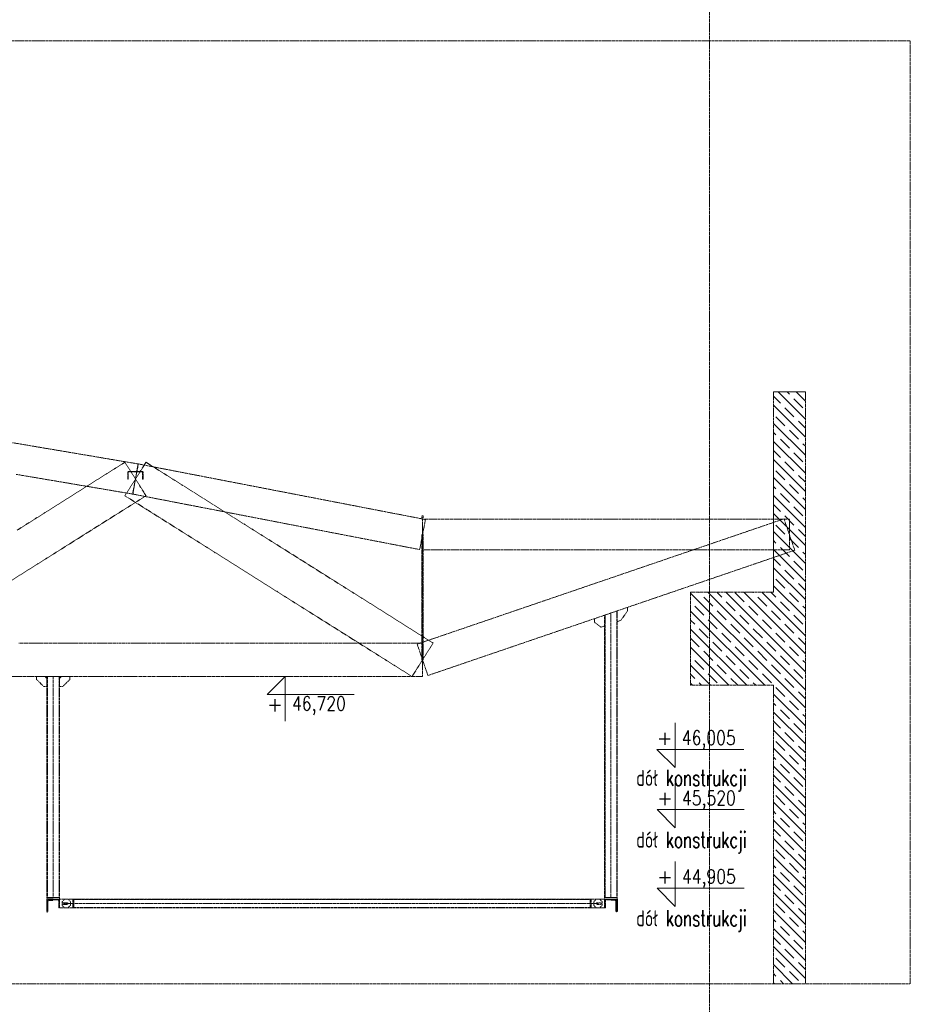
# Model space of a CAD drawing. Header units: millimetres. Extents: x -176817 to 571382, y -58489 to 156123.
# Tile 251 of 256: x 169004 to 175984, y 114002 to 121719. Entities that reach past the tile are written whole.
import ezdxf
from ezdxf.enums import TextEntityAlignment as Align

# ---------------------------------------------------------------- set-up
doc = ezdxf.new("R2010")
doc.units = ezdxf.units.MM
doc.header["$LTSCALE"] = 0.2
doc.linetypes.add('DASHED', pattern=[19.05, 12.7, -6.35])
doc.linetypes.add('HIDDEN', pattern=[9.525, 6.35, -3.175])
doc.layers.get('0').update_dxf_attribs({"lineweight": 13})
doc.layers.add('-AAA Hiden', color=8, linetype='DASHED')
doc.layers.add('-AAA Podkład', color=252, linetype='Continuous', lineweight=13)
doc.styles.add('ROMANS', font='romans.shx')
pattern_1 = [(135, (202966.56, 69851.75), (70.71068, 70.71068), []), (135, (202896.06, 69851.75), (70.71068, 70.71068), [100, -50])]
pattern_2 = [(45, (84547.962, 116296.308), (-6.7351921, 6.7351921), []), (45, (84552.452, 116296.308), (-6.7351921, 6.7351921), [])]
pattern_3 = [(45, (80792.098, 116296.308), (-6.7351921, 6.7351921), []), (45, (80796.588, 116296.308), (-6.7351921, 6.7351921), [])]

# ---------------------------------------------------------------- blocks, each defined once
blk = doc.blocks.new('poziom')
at = {"color": 4}
for p, q in [((0, 1.176), (0, 0.076)), ((-0.446, 0.522), (1.685, 0.522)), ((-0.446, 0.522), (0, 0.076))]:
    blk.add_line(p, q, dxfattribs=at)
at = {"color": 2, "style": 'ROMANS', "width": 0.8}
blk.add_attdef('POZIOM', text='', height=0.35, dxfattribs=at).set_placement((0.824, 0.632), align=Align.CENTER)
at = {"color": 2, "style": 'ROMANS'}
blk.add_attdef('+', text='', height=0.35, dxfattribs=at).set_placement((-0.254, 0.632), align=Align.CENTER)
blk = doc.blocks.new('A$C0ED537D3')
at = {"layer": '-AAA Hiden', "extrusion": (0, 1, 0)}
blk.add_lwpolyline([(0, 0), (-50, 0)], dxfattribs=at)
at = {"layer": '-AAA Hiden', "extrusion": (-1, 0, 0)}
blk.add_lwpolyline([(3.5, 0), (0, 0)], dxfattribs=at)
for points, elevation in [([(0, 0), (100, 0)], -50), ([(95.5, 0), (17, 0)], -42)]:
    blk.add_lwpolyline(points, dxfattribs=dict(at, elevation=elevation))
at = {"layer": '-AAA Hiden', "extrusion": (0, 1, 0)}
for points, elevation in [([(-33, 0), (-4.5, 0)], -8), ([(-50, 0), (-46.5, 0)], -100)]:
    blk.add_lwpolyline(points, dxfattribs=dict(at, elevation=elevation))
at = {"layer": '-AAA Hiden', "extrusion": (0, 0, -1)}
for centre, radius, start, end in [((-4.5, -3.5), 4.5, 270, 0), ((-33, -17), 9, 90, 180), ((-46.5, -95.5), 4.5, 270, 0)]:
    blk.add_arc(centre, radius, start, end, dxfattribs=at)

msp = doc.modelspace()

# ---------------------------------------------------------------- hatches: boundary and pattern name
at = {"layer": '-AAA Podkład', "linetype": 'HIDDEN', "ltscale": 5}
h = msp.add_hatch(dxfattribs=at)
h.set_pattern_fill('JIS_STN_1E', color=256, scale=100, style=0)
h.set_pattern_definition(pattern_1)
h.paths.add_polyline_path([(174910.9118, 114163.401), (175160.9118, 114163.401), (175160.9118, 118801.7533), (174910.9118, 118801.7533)])
h = msp.add_hatch(dxfattribs=at)
h.set_pattern_fill('JIS_STN_1E', color=256, scale=100, style=0)
h.set_pattern_definition(pattern_1)
h.paths.add_polyline_path([(174260.9118, 117231.7533), (174910.9118, 117231.7533), (174910.9118, 116501.7533), (174260.9118, 116501.7533)])
h = msp.add_hatch(dxfattribs=at)
h.set_pattern_fill('ANSI32', color=256, angle=360)
h.set_pattern_definition(pattern_3)
edge = h.paths.add_edge_path()
edge.add_line((169266.3856, 114826.7533), (169216.3856, 114826.7533))
edge = h.paths.add_edge_path()
edge.add_line((169233.3856, 114818.7533), (169261.8856, 114818.7533))
edge = h.paths.add_edge_path()
edge.add_line((169224.3856, 114731.2533), (169224.3856, 114809.7533))
edge = h.paths.add_edge_path()
edge.add_line((169216.3856, 114826.7533), (169216.3856, 114726.7533))
edge = h.paths.add_edge_path()
edge.add_ellipse((169233.3856, 114809.7533), major_axis=(0, 9), ratio=1, start_angle=360, end_angle=450, ccw=False)
edge = h.paths.add_edge_path()
edge.add_ellipse((169219.8856, 114731.2533), major_axis=(0, 4.5), ratio=1, start_angle=180, end_angle=270, ccw=False)
edge = h.paths.add_edge_path()
edge.add_line((169216.3856, 114726.7533), (169219.8856, 114726.7533))
edge = h.paths.add_edge_path()
edge.add_ellipse((169261.8856, 114823.2533), major_axis=(0, 4.5), ratio=1, start_angle=180, end_angle=270, ccw=False)
edge = h.paths.add_edge_path()
edge.add_line((169266.3856, 114823.2533), (169266.3856, 114826.7533))
h = msp.add_hatch(dxfattribs=at)
h.set_pattern_fill('ANSI32', color=256, angle=360)
h.set_pattern_definition(pattern_3)
h.paths.add_polyline_path([(169266.3856, 114826.7533), (169266.3856, 114824.8419, 0.414213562), (169271.4742, 114819.7533), (169304.297, 114819.7533, -0.414213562), (169309.3856, 114814.6648), (169309.3856, 114761.8419, 0.414213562), (169314.4742, 114756.7533), (169316.3856, 114756.7533), (169316.3856, 114826.7533)])
h = msp.add_hatch(dxfattribs=at)
h.set_pattern_fill('ANSI32', color=256, angle=360)
h.set_pattern_definition(pattern_2)
h.paths.add_polyline_path([(173637.4118, 114826.7533), (173637.4118, 114824.8419, -0.414213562), (173632.3232, 114819.7533), (173599.5004, 114819.7533, 0.414213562), (173594.4118, 114814.6648), (173594.4118, 114761.8419, -0.414213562), (173589.3232, 114756.7533), (173587.4118, 114756.7533), (173587.4118, 114826.7533)])
h = msp.add_hatch(dxfattribs=at)
h.set_pattern_fill('ANSI32', color=256, angle=360)
h.set_pattern_definition(pattern_2)
edge = h.paths.add_edge_path()
edge.add_line((173637.4118, 114826.7533), (173687.4118, 114826.7533))
edge = h.paths.add_edge_path()
edge.add_line((173670.4118, 114818.7533), (173641.9118, 114818.7533))
edge = h.paths.add_edge_path()
edge.add_line((173679.4118, 114731.2533), (173679.4118, 114809.7533))
edge = h.paths.add_edge_path()
edge.add_line((173687.4118, 114826.7533), (173687.4118, 114726.7533))
edge = h.paths.add_edge_path()
edge.add_ellipse((173670.4118, 114809.7533), major_axis=(0, 9), ratio=1, start_angle=270, end_angle=360, ccw=False)
edge = h.paths.add_edge_path()
edge.add_ellipse((173683.9118, 114731.2533), major_axis=(0, 4.5), ratio=1, start_angle=90, end_angle=180, ccw=False)
edge = h.paths.add_edge_path()
edge.add_line((173687.4118, 114726.7533), (173683.9118, 114726.7533))
edge = h.paths.add_edge_path()
edge.add_ellipse((173641.9118, 114823.2533), major_axis=(0, 4.5), ratio=1, start_angle=90, end_angle=180, ccw=False)
edge = h.paths.add_edge_path()
edge.add_line((173637.4118, 114823.2533), (173637.4118, 114826.7533))

# ---------------------------------------------------------------- linework, layer by layer
for p, q in [((174410.9118, 154623.4714), (174410.9118, 103624.3027)), ((174910.9118, 118801.7533, 0), (174910.9119, 117231.7527, 0)), ((174910.9118, 118801.7533, 0), (175160.9118, 118801.7533, 0)), ((175160.9118, 118801.7533, 0), (175160.9118, 114163.401, 0)), ((174910.9118, 118481.7533, 0), (174910.9118, 117231.7527, 0)), ((173637.4118, 117068.6004, 0), (173637.4118, 114838.7533, 0)), ((169266.3856, 116571.7533, 0), (169266.3856, 114838.7533, 0)), ((174910.9118, 116501.7533, 0), (174910.9118, 114163.401, 0)), ((169216.3856, 114762.7533, 0), (169224.3856, 114762.7533, 0)), ((169361.3856, 114791.7533, 0), (173542.4118, 114791.7533, 0)), ((173474.9118, 114822.7533, 0), (169428.8856, 114822.7533, 0)), ((169428.8856, 114760.7533, 0), (173474.9118, 114760.7533, 0)), ((173687.4118, 114762.7533, 0), (173679.4118, 114762.7533, 0)), ((169216.3856, 114746.7533, 0), (169224.3856, 114746.7533, 0)), ((173687.4118, 114746.7533, 0), (173679.4118, 114746.7533, 0))]:
    msp.add_line(p, q, dxfattribs=at)
at = {"layer": '-AAA Podkład', "linetype": 'HIDDEN', "ltscale": 5, "extrusion": (0, 1, 0)}
msp.add_line((172160.9118, 117651.7533), (172160.9118, 116701.7533), dxfattribs=at)
msp.add_line((172160.9118, 117651.7533), (172160.9118, 116701.7533), dxfattribs=at)
at = {"layer": '-AAA Podkład', "linetype": 'HIDDEN', "ltscale": 5}
for points in [[(175983.6053, 121553.5213), (137759.1691, 121553.5213), (137759.1691, 114163.401), (175983.6053, 114163.401)], [(169356.3856, 114826.7533), (169420.8856, 114826.7533), (169420.8856, 114756.7533), (169356.3856, 114756.7533), (169336.3856, 114776.7533), (169336.3856, 114806.7533)], [(173547.4118, 114826.7533), (173482.9118, 114826.7533), (173482.9118, 114756.7533), (173547.4118, 114756.7533), (173567.4118, 114776.7533), (173567.4118, 114806.7533)]]:
    msp.add_lwpolyline(points, close=True, dxfattribs=at)
at = {"layer": '-AAA Podkład', "linetype": 'HIDDEN', "ltscale": 5, "elevation": 0}
for points in [[(175160.9118, 118801.7533), (174910.9118, 118801.7533), (174910.9118, 118501.7533)], [(174910.9118, 117231.7527), (174910.9118, 117231.7533), (174260.9118, 117231.7533), (174260.9118, 116501.7533), (174910.912, 116501.7533)], [(173587.5036, 117051.557), (173587.4118, 114838.7533), (173687.4118, 114838.7533), (173687.4118, 117085.6752)], [(173683.4118, 114838.7533), (173683.4118, 117084.3092)], [(173591.4118, 117052.8916), (173591.4118, 114838.7533)], [(169220.3856, 116571.7533), (169220.3856, 114838.7533)], [(169312.3856, 114838.7533), (169312.3856, 116571.7533)], [(173482.9118, 114826.7533), (169428.8856, 114826.7533), (169428.8856, 114756.7533), (173482.9118, 114756.7533)]]:
    msp.add_lwpolyline(points, dxfattribs=at)
at = {"layer": '-AAA Podkład', "linetype": 'HIDDEN', "ltscale": 5}
for points in [[(169890.9103, 118000.532), (169900.911, 118059.6927), (169910.9118, 118118.8533), (169920.9126, 118178.014), (169930.9134, 118237.1747), (169860.6009, 118249.0606), (169790.2884, 118260.9465), (169719.9759, 118272.8325), (169649.6634, 118284.7184), (169579.3509, 118296.6044), (169509.0384, 118308.4903), (169438.7259, 118320.3762), (169368.4134, 118332.2622), (169298.1009, 118344.1481), (169227.7884, 118356.034), (169157.4759, 118367.92), (169087.1634, 118379.8059), (169016.8509, 118391.6919), (168946.5384, 118403.5778)], [(169993.516, 117987.6986), (169952.2139, 118053.276), (169910.9118, 118118.8533), (169869.6098, 118184.4307), (169828.3077, 118250.008), (169757.9952, 118205.7237), (169687.6827, 118161.4393), (169617.3702, 118117.1549), (169547.0577, 118072.8705), (169476.7452, 118028.5862), (169406.4327, 117984.3018), (169336.1202, 117940.0174), (169265.8077, 117895.733), (169195.4952, 117851.4487), (169125.1827, 117807.1643), (169054.8702, 117762.8799), (168984.5577, 117718.5955)], [(172078.3077, 116570.5986), (172119.6098, 116636.176), (172160.9118, 116701.7533), (172202.2139, 116767.3307), (172243.516, 116832.908), (172173.2035, 116877.1924), (172102.891, 116921.4768), (172032.5785, 116965.7612), (171962.266, 117010.0455), (171891.9535, 117054.3299), (171821.641, 117098.6143), (171751.3285, 117142.8987), (171681.016, 117187.183), (171610.7035, 117231.4674), (171540.391, 117275.7518), (171470.0785, 117320.0362), (171399.766, 117364.3205), (171329.4535, 117408.6049), (171259.141, 117452.8893), (171188.8285, 117497.1737), (171118.516, 117541.458), (171048.2035, 117585.7424), (170977.891, 117630.0268), (170907.5785, 117674.3112), (170837.266, 117718.5955), (170766.9535, 117762.8799), (170696.641, 117807.1643), (170626.3285, 117851.4487), (170556.016, 117895.733), (170485.7035, 117940.0174), (170415.391, 117984.3018), (170345.0785, 118028.5862), (170274.766, 118072.8705), (170204.4535, 118117.1549), (170134.141, 118161.4393), (170063.8285, 118205.7237), (169993.516, 118250.008), (169952.2139, 118184.4307), (169910.9118, 118118.8533), (169869.6098, 118053.276), (169828.3077, 117987.6986), (169898.6202, 117943.4143), (169968.9327, 117899.1299), (170039.2452, 117854.8455), (170109.5577, 117810.5611), (170179.8702, 117766.2768), (170250.1827, 117721.9924), (170320.4952, 117677.708), (170390.8077, 117633.4236), (170461.1202, 117589.1393), (170531.4327, 117544.8549), (170601.7452, 117500.5705), (170672.0577, 117456.2861), (170742.3702, 117412.0018), (170812.6827, 117367.7174), (170882.9952, 117323.433), (170953.3077, 117279.1486), (171023.6202, 117234.8643), (171093.9327, 117190.5799), (171164.2452, 117146.2955), (171234.5577, 117102.0111), (171304.8702, 117057.7268), (171375.1827, 117013.4424), (171445.4952, 116969.158), (171515.8077, 116924.8736), (171586.1202, 116880.5893), (171656.4327, 116836.3049), (171726.7452, 116792.0205), (171797.0577, 116747.7361), (171867.3702, 116703.4518), (171937.6827, 116659.1674), (172007.9952, 116614.883), (172078.3077, 116570.5986)], [(172138.1185, 117565.738), (172149.5152, 117624.6456), (172160.9118, 117683.5533), (172172.3085, 117742.461), (172183.7052, 117801.3687), (172113.3927, 117814.9718), (172043.0802, 117828.575), (171972.7677, 117842.1781), (171902.4552, 117855.7812), (171832.1427, 117869.3843), (171761.8302, 117882.9875), (171691.5177, 117896.5906), (171621.2052, 117910.1937), (171550.8927, 117923.7968), (171480.5802, 117937.4), (171410.2677, 117951.0031), (171339.9552, 117964.6062), (171269.6427, 117978.2093), (171199.3302, 117991.8125), (171129.0177, 118005.4156), (171058.7052, 118019.0187), (170988.3927, 118032.6218), (170918.0802, 118046.225), (170847.7677, 118059.8281), (170777.4552, 118073.4312), (170707.1427, 118087.0343), (170636.8302, 118100.6375), (170566.5177, 118114.2406), (170496.2052, 118127.8437), (170425.8927, 118141.4468), (170355.5802, 118155.05), (170285.2677, 118168.6531), (170214.9552, 118182.2562), (170144.6427, 118195.8593), (170074.3302, 118209.4625), (170004.0177, 118223.0656), (169933.7052, 118236.6687), (169922.3085, 118177.761), (169910.9118, 118118.8533), (169899.5152, 118059.9456), (169888.1185, 118001.038), (169958.431, 117987.4348), (170028.7435, 117973.8317), (170099.056, 117960.2286), (170169.3685, 117946.6255), (170239.681, 117933.0223), (170309.9935, 117919.4192), (170380.306, 117905.8161), (170450.6185, 117892.213), (170520.931, 117878.6098), (170591.2435, 117865.0067), (170661.556, 117851.4036), (170731.8685, 117837.8005), (170802.181, 117824.1973), (170872.4935, 117810.5942), (170942.806, 117796.9911), (171013.1185, 117783.388), (171083.431, 117769.7848), (171153.7435, 117756.1817), (171224.056, 117742.5786), (171294.3685, 117728.9755), (171364.681, 117715.3723), (171434.9935, 117701.7692), (171505.306, 117688.1661), (171575.6185, 117674.563), (171645.931, 117660.9598), (171716.2435, 117647.3567), (171786.556, 117633.7536), (171856.8685, 117620.1505), (171927.181, 117606.5473), (171997.4935, 117592.9442), (172067.806, 117579.3411), (172138.1185, 117565.738)], [(168976.8478, 118155.0492), (169047.1603, 118143.1633), (169117.4728, 118131.2773), (169187.7853, 118119.3914), (169258.0978, 118107.5054), (169328.4103, 118095.6195), (169398.7228, 118083.7336), (169469.0353, 118071.8476), (169539.3478, 118059.9617), (169609.6603, 118048.0758), (169679.9728, 118036.1898), (169750.2853, 118024.3039), (169820.5978, 118012.4179), (169890.9103, 118000.532)], [(169850.9118, 118170.8716), (169850.9118, 118118.8533), (169854.9118, 118118.8533), (169854.9118, 118170.8716), (169854.913, 118170.9701), (169854.9167, 118171.0684), (169854.9227, 118171.1665), (169854.9311, 118171.2643), (169854.942, 118171.3619), (169854.9552, 118171.4591), (169854.9707, 118171.5559), (169854.9887, 118171.6523), (169855.009, 118171.7482), (169855.0316, 118171.8436), (169855.0566, 118171.9385), (169855.0839, 118172.0327), (169855.1136, 118172.1264), (169855.1455, 118172.2193), (169855.1798, 118172.3115), (169855.2163, 118172.4029), (169855.2551, 118172.4934), (169855.2961, 118172.5829), (169855.3392, 118172.6712), (169855.3844, 118172.7583), (169855.4317, 118172.8443), (169855.4811, 118172.9291), (169855.5325, 118173.0126), (169855.586, 118173.0948), (169855.6414, 118173.1756), (169855.6989, 118173.2551), (169855.7583, 118173.3332), (169855.8196, 118173.4098), (169855.8828, 118173.485), (169855.9478, 118173.5586), (169856.0148, 118173.6307), (169856.0835, 118173.7012), (169856.154, 118173.7699), (169856.226, 118173.8369), (169856.2996, 118173.9019), (169856.3747, 118173.9651), (169856.4513, 118174.0264), (169856.5293, 118174.0858), (169856.6088, 118174.1432), (169856.6896, 118174.1987), (169856.7717, 118174.2522), (169856.8552, 118174.3036), (169856.9399, 118174.353), (169857.0258, 118174.4003), (169857.1129, 118174.4456), (169857.2012, 118174.4887), (169857.2906, 118174.5296), (169857.381, 118174.5684), (169857.4724, 118174.605), (169857.5646, 118174.6393), (169857.6575, 118174.6712), (169857.7511, 118174.7009), (169857.8453, 118174.7282), (169857.9401, 118174.7532), (169858.0355, 118174.7758), (169858.1314, 118174.7962), (169858.2278, 118174.8141), (169858.3246, 118174.8297), (169858.4217, 118174.8429), (169858.5193, 118174.8537), (169858.6171, 118174.8622), (169858.7151, 118174.8682), (169858.8134, 118174.8718), (169858.9118, 118174.873), (169910.9118, 118174.873), (169962.9118, 118174.873), (169963.0103, 118174.8718), (169963.1086, 118174.8682), (169963.2067, 118174.8622), (169963.3045, 118174.8537), (169963.402, 118174.8429), (169963.4992, 118174.8297), (169963.5961, 118174.8141), (169963.6925, 118174.7961), (169963.7884, 118174.7758), (169963.8838, 118174.7531), (169963.9786, 118174.7281), (169964.0729, 118174.7008), (169964.1665, 118174.6711), (169964.2594, 118174.6391), (169964.3516, 118174.6048), (169964.443, 118174.5683), (169964.5335, 118174.5294), (169964.6229, 118174.4884), (169964.7112, 118174.4453), (169964.7984, 118174.4), (169964.8843, 118174.3527), (169964.9691, 118174.3033), (169965.0525, 118174.2518), (169965.1347, 118174.1983), (169965.2155, 118174.1428), (169965.295, 118174.0853), (169965.3731, 118174.0259), (169965.4497, 118173.9646), (169965.5248, 118173.9013), (169965.5984, 118173.8362), (169965.6704, 118173.7692), (169965.7409, 118173.7004), (169965.8096, 118173.63), (169965.8765, 118173.5579), (169965.9415, 118173.4843), (169966.0047, 118173.4091), (169966.0659, 118173.3325), (169966.1253, 118173.2544), (169966.1827, 118173.175), (169966.2381, 118173.0941), (169966.2915, 118173.012), (169966.3429, 118172.9285), (169966.3923, 118172.8438), (169966.4396, 118172.7578), (169966.4847, 118172.6707), (169966.5278, 118172.5824), (169966.5687, 118172.493), (169966.6075, 118172.4025), (169966.644, 118172.3111), (169966.6783, 118172.2189), (169966.7102, 118172.126), (169966.7398, 118172.0324), (169966.7671, 118171.9382), (169966.7921, 118171.8434), (169966.8147, 118171.748), (169966.835, 118171.6521), (169966.8529, 118171.5557), (169966.8685, 118171.4589), (169966.8817, 118171.3617), (169966.8925, 118171.2642), (169966.901, 118171.1664), (169966.907, 118171.0683), (169966.9106, 118170.9701), (169966.9118, 118170.8716), (169966.9118, 118118.8533), (169970.9118, 118118.8533), (169970.9118, 118170.8716), (169970.9094, 118171.0681), (169970.9022, 118171.2643), (169970.8902, 118171.4603), (169970.8733, 118171.6558), (169970.8517, 118171.8509), (169970.8253, 118172.0454), (169970.7941, 118172.2393), (169970.7582, 118172.4325), (169970.7175, 118172.6246), (169970.6722, 118172.8156), (169970.6222, 118173.0054), (169970.5676, 118173.1939), (169970.5084, 118173.381), (169970.4446, 118173.5666), (169970.3762, 118173.7507), (169970.3033, 118173.933), (169970.2259, 118174.1138), (169970.1441, 118174.2926), (169970.0579, 118174.4692), (169969.9674, 118174.6437), (169969.8727, 118174.8159), (169969.7738, 118174.9857), (169969.6707, 118175.1531), (169969.5635, 118175.318), (169969.4523, 118175.48), (169969.3373, 118175.6392), (169969.2184, 118175.7954), (169969.0958, 118175.9487), (169968.9694, 118176.0989), (169968.8394, 118176.246), (169968.7058, 118176.39), (169968.5686, 118176.5306), (169968.4281, 118176.6677), (169968.2844, 118176.8012), (169968.1376, 118176.9311), (169967.9876, 118177.0574), (169967.8345, 118177.18), (169967.6785, 118177.2988), (169967.5196, 118177.4137), (169967.3578, 118177.5248), (169967.1931, 118177.632), (169967.026, 118177.7351), (169966.8564, 118177.834), (169966.6845, 118177.9287), (169966.5102, 118178.0192), (169966.3338, 118178.1054), (169966.1553, 118178.1872), (169965.9748, 118178.2647), (169965.7921, 118178.3378), (169965.6078, 118178.4063), (169965.4219, 118178.4703), (169965.2345, 118178.5297), (169965.0458, 118178.5845), (169964.8557, 118178.6346), (169964.6643, 118178.6801), (169964.4719, 118178.7208), (169964.2788, 118178.7568), (169964.085, 118178.7879), (169963.8906, 118178.8143), (169963.6956, 118178.836), (169963.5002, 118178.8528), (169963.3043, 118178.8648), (169963.1082, 118178.872), (169962.9118, 118178.8745), (169910.9118, 118178.8745), (169858.9118, 118178.8745), (169858.7154, 118178.872), (169858.5191, 118178.8648), (169858.3232, 118178.8528), (169858.1276, 118178.8359), (169857.9325, 118178.8143), (169857.738, 118178.7878), (169857.5441, 118178.7566), (169857.351, 118178.7207), (169857.1589, 118178.68), (169856.9679, 118178.6346), (169856.7781, 118178.5845), (169856.5896, 118178.5299), (169856.4025, 118178.4706), (169856.2169, 118178.4067), (169856.0329, 118178.3383), (169855.8506, 118178.2654), (169855.6698, 118178.1878), (169855.4911, 118178.1059), (169855.3145, 118178.0197), (169855.1401, 118177.9292), (169854.9679, 118177.8344), (169854.7982, 118177.7354), (169854.6308, 118177.6322), (169854.466, 118177.5249), (169854.304, 118177.4137), (169854.1449, 118177.2986), (169853.9887, 118177.1796), (169853.8355, 118177.0569), (169853.6853, 118176.9304), (169853.5383, 118176.8003), (169853.3944, 118176.6666), (169853.2539, 118176.5294), (169853.1168, 118176.3888), (169852.9834, 118176.2451), (169852.8535, 118176.0981), (169852.7273, 118175.9481), (169852.6049, 118175.795), (169852.4862, 118175.6389), (169852.3713, 118175.4799), (169852.2603, 118175.318), (169852.1531, 118175.1534), (169852.0501, 118174.9862), (169851.9513, 118174.8165), (169851.8567, 118174.6445), (169851.7663, 118174.4703), (169851.6802, 118174.2938), (169851.5984, 118174.1153), (169851.521, 118173.9347), (169851.448, 118173.752), (169851.3795, 118173.5677), (169851.3155, 118173.3818), (169851.2562, 118173.1944), (169851.2015, 118173.0056), (169851.1514, 118172.8155), (169851.106, 118172.6242), (169851.0653, 118172.4317), (169851.0294, 118172.2386), (169850.9983, 118172.0448), (169850.9719, 118171.8504), (169850.9503, 118171.6554), (169850.9335, 118171.46), (169850.9215, 118171.2641), (169850.9142, 118171.068), (169850.9118, 118170.8716)], [(168938.8285, 117323.433), (169009.141, 117367.7174), (169079.4535, 117412.0018), (169149.766, 117456.2861), (169220.0785, 117500.5705), (169290.391, 117544.8549), (169360.7035, 117589.1393), (169431.016, 117633.4236), (169501.3285, 117677.708), (169571.641, 117721.9924), (169641.9535, 117766.2768), (169712.266, 117810.5611), (169782.5785, 117854.8455), (169852.891, 117899.1299), (169923.2035, 117943.4143), (169993.516, 117987.6986)], [(175077.9241, 117560.5291), (175056.918, 117622.0412), (175035.9118, 117683.5533), (175014.9057, 117745.0655), (174993.8996, 117806.5776), (174904.0558, 117775.8964), (174814.2121, 117745.2151), (174724.3683, 117714.5339), (174634.5246, 117683.8526), (174544.6808, 117653.1714), (174454.8371, 117622.4901), (174364.9933, 117591.8089), (174275.1496, 117561.1276), (174185.3058, 117530.4464), (174095.4621, 117499.7651), (174005.6183, 117469.0839), (173915.7746, 117438.4026), (173825.9308, 117407.7214), (173736.0871, 117377.0401), (173646.2433, 117346.3589), (173556.3996, 117315.6776), (173466.5558, 117284.9964), (173376.7121, 117254.3151), (173286.8683, 117223.6339), (173197.0246, 117192.9526), (173107.1808, 117162.2714), (173017.3371, 117131.5901), (172927.4933, 117100.9089), (172837.6496, 117070.2276), (172747.8058, 117039.5464), (172657.9621, 117008.8651), (172568.1183, 116978.1839), (172478.2746, 116947.5026), (172388.4308, 116916.8214), (172298.5871, 116886.1401), (172208.7433, 116855.4589), (172118.8996, 116824.7776), (172139.9057, 116763.2655), (172160.9118, 116701.7533), (172181.918, 116640.2412), (172202.9241, 116578.7291), (172292.7678, 116609.4103), (172382.6116, 116640.0916), (172472.4553, 116670.7728), (172562.2991, 116701.4541), (172652.1428, 116732.1353), (172741.9866, 116762.8166), (172831.8303, 116793.4978), (172921.6741, 116824.1791), (173011.5178, 116854.8603), (173101.3616, 116885.5416), (173191.2053, 116916.2228), (173281.0491, 116946.9041), (173370.8928, 116977.5853), (173460.7366, 117008.2666), (173550.5803, 117038.9478), (173640.4241, 117069.6291), (173730.2678, 117100.3103), (173820.1116, 117130.9916), (173909.9553, 117161.6728), (173999.7991, 117192.3541), (174089.6428, 117223.0353), (174179.4866, 117253.7166), (174269.3303, 117284.3978), (174359.1741, 117315.0791), (174449.0178, 117345.7603), (174538.8616, 117376.4416), (174628.7053, 117407.1228), (174718.5491, 117437.8041), (174808.3928, 117468.4853), (174898.2366, 117499.1666), (174988.0803, 117529.8478), (175077.9241, 117560.5291)], [(172156.4118, 117830.4533), (172156.4118, 117813.5533), (172165.4118, 117813.5533), (172165.4118, 117830.4533), (172156.4118, 117830.4533)], [(175035.9118, 117563.5533), (175035.9118, 117623.5533), (175035.9118, 117683.5533), (175035.9118, 117743.5533), (175035.9118, 117803.5533), (174946.0681, 117803.5533), (174856.2243, 117803.5533), (174766.3806, 117803.5533), (174676.5368, 117803.5533), (174586.6931, 117803.5533), (174496.8493, 117803.5533), (174407.0056, 117803.5533), (174317.1618, 117803.5533), (174227.3181, 117803.5533), (174137.4743, 117803.5533), (174047.6306, 117803.5533), (173957.7868, 117803.5533), (173867.9431, 117803.5533), (173778.0993, 117803.5533), (173688.2556, 117803.5533), (173598.4118, 117803.5533), (173508.5681, 117803.5533), (173418.7243, 117803.5533), (173328.8806, 117803.5533), (173239.0368, 117803.5533), (173149.1931, 117803.5533), (173059.3493, 117803.5533), (172969.5056, 117803.5533), (172879.6618, 117803.5533), (172789.8181, 117803.5533), (172699.9743, 117803.5533), (172610.1306, 117803.5533), (172520.2868, 117803.5533), (172430.4431, 117803.5533), (172340.5993, 117803.5533), (172250.7556, 117803.5533), (172160.9118, 117803.5533), (172160.9118, 117743.5533), (172160.9118, 117683.5533), (172160.9118, 117623.5533), (172160.9118, 117563.5533), (172250.7556, 117563.5533), (172340.5993, 117563.5533), (172430.4431, 117563.5533), (172520.2868, 117563.5533), (172610.1306, 117563.5533), (172699.9743, 117563.5533), (172789.8181, 117563.5533), (172879.6618, 117563.5533), (172969.5056, 117563.5533), (173059.3493, 117563.5533), (173149.1931, 117563.5533), (173239.0368, 117563.5533), (173328.8806, 117563.5533), (173418.7243, 117563.5533), (173508.5681, 117563.5533), (173598.4118, 117563.5533), (173688.2556, 117563.5533), (173778.0993, 117563.5533), (173867.9431, 117563.5533), (173957.7868, 117563.5533), (174047.6306, 117563.5533), (174137.4743, 117563.5533), (174227.3181, 117563.5533), (174317.1618, 117563.5533), (174407.0056, 117563.5533), (174496.8493, 117563.5533), (174586.6931, 117563.5533), (174676.5368, 117563.5533), (174766.3806, 117563.5533), (174856.2243, 117563.5533), (174946.0681, 117563.5533), (175035.9118, 117563.5533)], [(172156.4118, 117683.5533), (172156.4118, 117622.1908), (172156.4118, 117560.8283), (172156.4118, 117499.4658), (172156.4118, 117438.1033), (172156.4118, 117376.7408), (172156.4118, 117315.3783), (172156.4118, 117254.0158), (172156.4118, 117192.6533), (172156.4118, 117131.2908), (172156.4118, 117069.9283), (172156.4118, 117008.5658), (172156.4118, 116947.2033), (172156.4118, 116885.8408), (172156.4118, 116824.4783), (172156.4118, 116763.1158), (172156.4118, 116701.7533), (172165.4118, 116701.7533), (172165.4118, 116763.1158), (172165.4118, 116824.4783), (172165.4118, 116885.8408), (172165.4118, 116947.2033), (172165.4118, 117008.5658), (172165.4118, 117069.9283), (172165.4118, 117131.2908), (172165.4118, 117192.6533), (172165.4118, 117254.0158), (172165.4118, 117315.3783), (172165.4118, 117376.7408), (172165.4118, 117438.1033), (172165.4118, 117499.4658), (172165.4118, 117560.8283), (172165.4118, 117622.1908), (172165.4118, 117683.5533), (172156.4118, 117683.5533)], [(173687.4118, 117001.139), (173714.4168, 117010.3611), (173767.4118, 117084.4587), (173767.4118, 117112.9948)], [(173507.5025, 117024.2369), (173507.5013, 116995.6996), (173560.494, 116957.7971), (173576.434, 116963.2406), (173587.5001, 116967.0196)], [(172160.9118, 116571.7533), (172160.9118, 116636.7533), (172160.9118, 116701.7533), (172160.9118, 116766.7533), (172160.9118, 116831.7533), (172090.5993, 116831.7533), (172020.2868, 116831.7533), (171949.9743, 116831.7533), (171879.6618, 116831.7533), (171809.3493, 116831.7533), (171739.0368, 116831.7533), (171668.7243, 116831.7533), (171598.4118, 116831.7533), (171528.0993, 116831.7533), (171457.7868, 116831.7533), (171387.4743, 116831.7533), (171317.1618, 116831.7533), (171246.8493, 116831.7533), (171176.5368, 116831.7533), (171106.2243, 116831.7533), (171035.9118, 116831.7533), (170965.5993, 116831.7533), (170895.2868, 116831.7533), (170824.9743, 116831.7533), (170754.6618, 116831.7533), (170684.3493, 116831.7533), (170614.0368, 116831.7533), (170543.7243, 116831.7533), (170473.4118, 116831.7533), (170403.0993, 116831.7533), (170332.7868, 116831.7533), (170262.4743, 116831.7533), (170192.1618, 116831.7533), (170121.8493, 116831.7533), (170051.5368, 116831.7533), (169981.2243, 116831.7533), (169910.9118, 116831.7533), (169840.5993, 116831.7533), (169770.2868, 116831.7533), (169699.9743, 116831.7533), (169629.6618, 116831.7533), (169559.3493, 116831.7533), (169489.0368, 116831.7533), (169418.7243, 116831.7533), (169348.4118, 116831.7533), (169278.0993, 116831.7533), (169207.7868, 116831.7533), (169137.4743, 116831.7533), (169067.1618, 116831.7533), (168996.8493, 116831.7533)], [(168715.5993, 116571.7533), (169085.9118, 116571.7533), (169156.2243, 116571.7533), (169226.5368, 116571.7533), (169296.8493, 116571.7533), (169367.1618, 116571.7533), (169437.4743, 116571.7533), (169507.7868, 116571.7533), (169578.0993, 116571.7533), (169648.4118, 116571.7533), (169718.7243, 116571.7533), (169789.0368, 116571.7533), (169859.3493, 116571.7533), (169929.6618, 116571.7533), (169999.9743, 116571.7533), (170070.2868, 116571.7533), (170140.5993, 116571.7533), (170210.9118, 116571.7533), (170281.2243, 116571.7533), (170351.5368, 116571.7533), (170421.8493, 116571.7533), (170492.1618, 116571.7533), (170562.4743, 116571.7533), (170632.7868, 116571.7533), (170703.0993, 116571.7533), (170773.4118, 116571.7533), (170843.7243, 116571.7533), (170614.0368, 116571.7533), (170684.3493, 116571.7533), (170754.6618, 116571.7533), (170824.9743, 116571.7533), (170895.2868, 116571.7533), (170965.5993, 116571.7533), (171035.9118, 116571.7533), (171106.2243, 116571.7533), (171176.5368, 116571.7533), (171246.8493, 116571.7533), (171317.1618, 116571.7533), (171387.4743, 116571.7533), (171457.7868, 116571.7533), (171528.0993, 116571.7533), (171598.4118, 116571.7533), (171668.7243, 116571.7533), (171739.0368, 116571.7533), (171809.3493, 116571.7533), (171879.6618, 116571.7533), (171949.9743, 116571.7533), (172020.2868, 116571.7533), (172090.5993, 116571.7533), (172160.9118, 116571.7533)]]:
    msp.add_lwpolyline(points, dxfattribs=at)
at = {"layer": '-AAA Podkład', "linetype": 'HIDDEN', "ltscale": 5, "elevation": 0}
for points in [[(169216.3856, 116491.7533), (169192.3856, 116491.7533), (169136.3856, 116547.7533), (169136.3856, 116571.7533), (169200.3856, 116571.7533), (169216.3856, 116555.7533)], [(169216.3856, 114838.7533), (169316.3856, 114838.7533), (169316.3856, 116571.7533), (169216.3856, 116571.7533)], [(169316.3856, 116491.7533), (169340.3856, 116491.7533), (169396.3856, 116547.7533), (169396.3856, 116571.7533), (169332.3856, 116571.7533), (169316.3856, 116555.7533)], [(169216.3856, 114826.7533), (169316.3856, 114826.7533), (169316.3856, 114838.7533), (169216.3856, 114838.7533)], [(173587.4118, 114826.7533), (173687.4118, 114826.7533), (173687.4118, 114838.7533), (173587.4118, 114838.7533)], [(169380.8856, 114756.7533), (169316.3856, 114756.7533), (169316.3856, 114826.7533), (169380.8856, 114826.7533), (169400.8856, 114806.7533), (169400.8856, 114776.7533)], [(169428.8856, 114826.7533), (169420.8856, 114826.7533), (169420.8856, 114756.7533), (169428.8856, 114756.7533)], [(173474.9118, 114826.7533), (173482.9118, 114826.7533), (173482.9118, 114756.7533), (173474.9118, 114756.7533)], [(173522.9118, 114756.7533), (173587.4118, 114756.7533), (173587.4118, 114826.7533), (173522.9118, 114826.7533), (173502.9118, 114806.7533), (173502.9118, 114776.7533)]]:
    msp.add_lwpolyline(points, close=True, dxfattribs=at)
at = {"layer": '-AAA Podkład', "linetype": 'HIDDEN', "ltscale": 5, "extrusion": (1, 0, 0)}
for elevation in [169216.3856, 173687.4118]:
    msp.add_lwpolyline([(114764.7533, 0), (114744.7533, 0)], dxfattribs=dict(at, elevation=elevation))
at = {"layer": '-AAA Podkład', "linetype": 'HIDDEN', "ltscale": 5, "elevation": 0}
for points in [[(169316.3856, 114826.7533), (169266.3856, 114826.7533), (169266.3856, 114824.8419, 0.414213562), (169271.4742, 114819.7533), (169304.297, 114819.7533, -0.414213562), (169309.3856, 114814.6648), (169309.3856, 114761.8419, 0.414213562), (169314.4742, 114756.7533), (169316.3856, 114756.7533)], [(169348.3856, 114785.2533), (169374.3856, 114785.2533, 1), (169374.3856, 114798.2533), (169348.3856, 114798.2533, 1)], [(173555.4118, 114785.2533), (173529.4118, 114785.2533, -1), (173529.4118, 114798.2533), (173555.4118, 114798.2533, -1)], [(173587.4118, 114826.7533), (173637.4118, 114826.7533), (173637.4118, 114824.8419, -0.414213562), (173632.3232, 114819.7533), (173599.5004, 114819.7533, 0.414213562), (173594.4118, 114814.6648), (173594.4118, 114761.8419, -0.414213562), (173589.3232, 114756.7533), (173587.4118, 114756.7533)]]:
    msp.add_lwpolyline(points, format="xyb", close=True, dxfattribs=at)
at = {"layer": '-AAA Podkład', "linetype": 'HIDDEN', "ltscale": 5}
msp.add_circle((169361.3856, 114791.7533, 0), 6.5, dxfattribs=at)
msp.add_circle((169361.3856, 114791.7533, 0), 6.5, dxfattribs=at)

# ---------------------------------------------------------------- block references
ref = msp.add_blockref('poziom', (171085.3888, 116596.1791, 0), dxfattribs=dict(at, xscale=-320, yscale=320, zscale=320, rotation=180))
ref.add_attrib('POZIOM', '46,720', dxfattribs={"layer": '0', "color": 2, "height": 112, "style": 'ROMANS', "width": 0.8}).set_placement((171348.9757, 116303.217, 0), align=Align.CENTER)
ref.add_attrib('+', '+', dxfattribs={"layer": '0', "color": 2, "height": 112, "style": 'ROMANS'}).set_placement((171004.243, 116297.8837, 0), align=Align.CENTER)
at = {"layer": '-AAA Podkład', "linetype": 'HIDDEN', "ltscale": 5, "xscale": 320, "yscale": 320, "zscale": 320}
for p, values in [((174140.2082, 115832.3271, 0), {'POZIOM': '46,005', '+': '+'}), ((174141.3173, 115360.6955, 0), {'POZIOM': '45,520', '+': '+'}), ((174141.3173, 114745.1747, 0), {'POZIOM': '44,905', '+': '+'})]:
    msp.add_blockref('poziom', p, dxfattribs=at).add_auto_attribs(values)
at = {"layer": '-AAA Podkład', "linetype": 'HIDDEN', "ltscale": 5, "xscale": -1}
msp.add_blockref('A$C0ED537D3', (169266.3856, 114826.7533, 0), dxfattribs=at)
at = {"layer": '-AAA Podkład', "linetype": 'HIDDEN', "ltscale": 5}
msp.add_blockref('A$C0ED537D3', (173637.4118, 114826.7533, 0), dxfattribs=at)

# ---------------------------------------------------------------- texts
at = {"layer": '-AAA Podkład', "linetype": 'HIDDEN', "ltscale": 5, "style": 'ROMANS', "width": 0.7}
for p in [(174268.4753, 115713.259, 0), (174268.4753, 115228.7797, 0), (174268.4753, 114613.259, 0)]:
    msp.add_text('dół konstrukcji', height=125, dxfattribs=at).set_placement(p, align=Align.CENTER)

doc.saveas('drawing.dxf')
